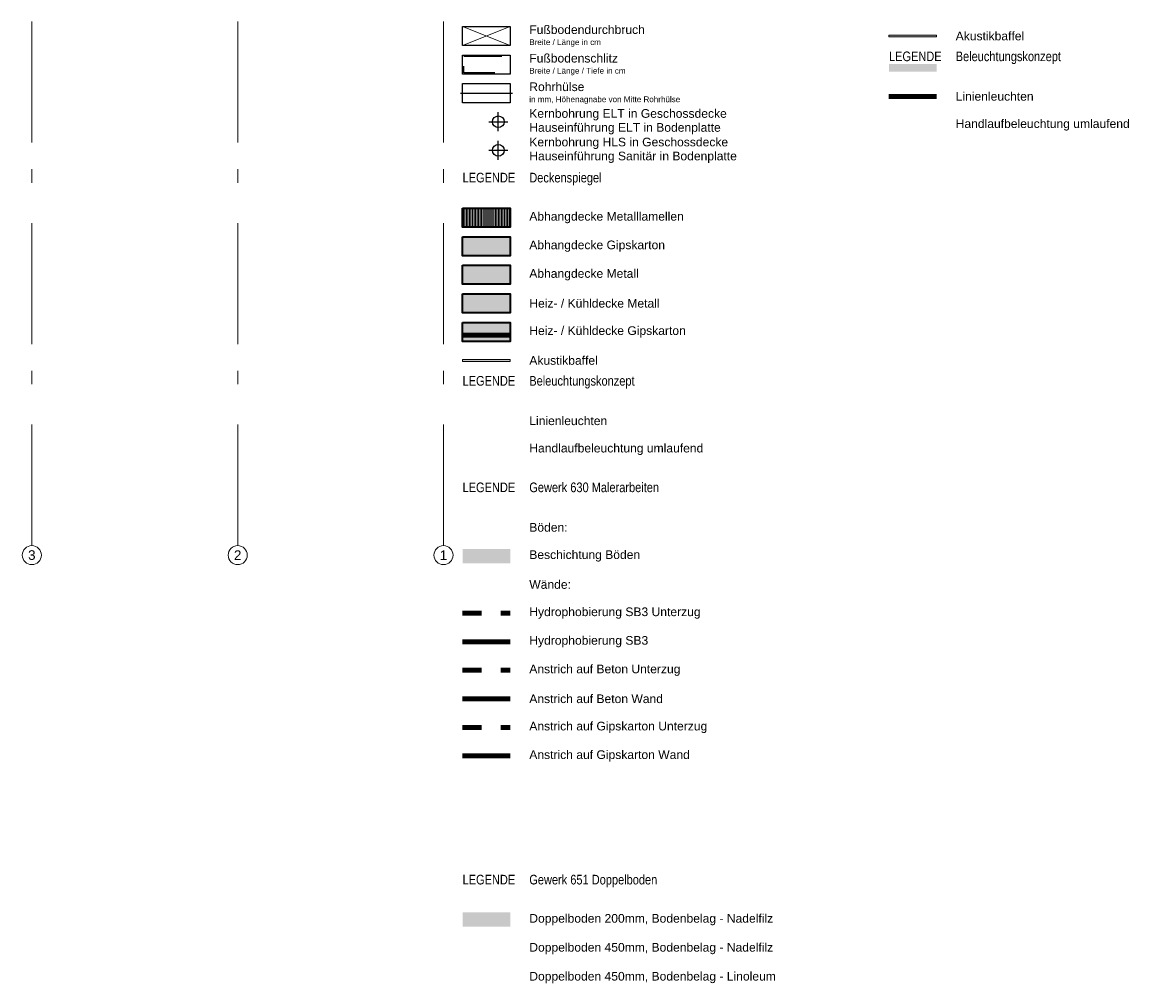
# Model space of a CAD drawing. Header units: metres. Extents: x -49 to 152, y -127 to 99.
# Tile 3 of 177: x -11 to 18, y -77 to -51. Entities that reach past the tile are written whole.
import ezdxf

# ---------------------------------------------------------------- set-up
doc = ezdxf.new("R2010")
doc.units = ezdxf.units.M
for name, pattern in [('Achsen 01', [5.291531, 3.175, -1.058062, 0.352704, -0.705764]), ('gestrichelt - 01', [2, 1, -1]), ('gestrichelt - 05', [1, 0.5, -0.5]), ('ISO-04 Lang gestrichelt punktiert', [7.747, 6.096, -0.762, 0.127, -0.762])]:
    doc.linetypes.add(name, pattern=pattern)
for name, color, linetype, lineweight, true_color in [('027_Tischlerarbeiten-360 Akustikdecke', 7, 'Continuous', 9, 0xa6a6a6), ('031_Metallbauarbeiten-350 Lamellendecke DS', 7, 'Continuous', 35, 0x666666), ('034_Maler_Lackierarbeiten-Wände Anstrich', 150, 'Continuous', 100, 0x007fff), ('AV1-Achsen', 1, 'Achsen 01', 18, 0xff0000), ('AV1-Handlaufleuchten', 7, 'Continuous', 100, 0xfcf305), ('AV1-Linienleuchten', 7, 'Continuous', 35, 0x777777)]:
    doc.layers.add(name, color=color, linetype=linetype, lineweight=lineweight, true_color=true_color)
for name, color, linetype, lineweight in [('034_Maler_Lackierarbeiten-Böden Beschichtung', 7, 'Continuous', 5), ('_GRU (2D)', 7, 'Continuous', 9), ('_Legende (2D)', 7, 'Continuous', 9), ('AV1-Brandschutzkonzept-Brandschutzkonzept', 7, 'Continuous', 5), ('Keine', 7, 'Continuous', 9)]:
    doc.layers.add(name, color=color, linetype=linetype, lineweight=lineweight)
doc.styles.add('Arial', font='arial.ttf')
doc.styles.add('Arial Narrow', font='ARIALN.TTF')

# ---------------------------------------------------------------- blocks, each defined once
blk = doc.blocks.new('Group-947')
at = {"layer": 'Keine', "color": 212, "lineweight": 9, "flags": 128}
for points in [[(1.75, -52.083), (0.5, -51.583), (1.75, -51.583)], [(0.5, -52.083), (1.75, -51.583), (0.5, -51.583)]]:
    blk.add_lwpolyline(points, close=True, dxfattribs=at)
blk = doc.blocks.new('Legende (2D)')
at = {"layer": '027_Tischlerarbeiten-360 Akustikdecke', "linetype": 'Continuous', "lineweight": 0}
for points in [[(11.6867, -51.8084), (12.9367, -51.8084), (12.9367, -51.8584), (11.6867, -51.8584)], [(0.5004, -60.3251), (1.7504, -60.3251), (1.7504, -60.3751), (0.5004, -60.3751)]]:
    blk.add_hatch(color=254, dxfattribs=at).paths.add_polyline_path(points)
at = {"layer": '031_Metallbauarbeiten-350 Lamellendecke DS', "linetype": 'Continuous', "lineweight": 0, "transparency": 33554508}
for color, points in [(254, [(0.5004, -56.3501), (1.7504, -56.3501), (1.7504, -56.8501), (0.5004, -56.8501)]), (106, [(0.5004, -57.1001), (1.7504, -57.1001), (1.7504, -57.6001), (0.5004, -57.6001)]), (254, [(0.5004, -57.8501), (1.7504, -57.8501), (1.7504, -58.3501), (0.5004, -58.3501)])]:
    blk.add_hatch(color=color, dxfattribs=at).paths.add_polyline_path(points)
at = {"layer": '031_Metallbauarbeiten-350 Lamellendecke DS', "linetype": 'Continuous', "lineweight": 9, "transparency": 33554508}
h = blk.add_hatch(dxfattribs=at)
h.set_pattern_fill('Lamellendecke', color=252, style=0, pattern_type=2)
h.set_pattern_definition([(90, (0, 0), (0.04, 0), [])])
h.paths.add_polyline_path([(0.5004, -56.3501), (1.7504, -56.3501), (1.7504, -56.8501), (0.5004, -56.8501)])
at = {"layer": '031_Metallbauarbeiten-350 Lamellendecke DS', "linetype": 'Continuous', "lineweight": 0, "transparency": 33554470}
blk.add_hatch(color=165, dxfattribs=at).paths.add_polyline_path([(0.5004, -58.6001), (1.7504, -58.6001), (1.7504, -59.1001), (0.5004, -59.1001)])
at = {"layer": '031_Metallbauarbeiten-350 Lamellendecke DS', "linetype": 'Continuous', "lineweight": 0, "transparency": 33554483}
blk.add_hatch(color=55, dxfattribs=at).paths.add_polyline_path([(0.5004, -59.3501), (1.7504, -59.3501), (1.7504, -59.8501), (0.5004, -59.8501)])
at = {"layer": '027_Tischlerarbeiten-360 Akustikdecke', "flags": 128}
for points in [[(11.6867, -51.8084), (12.9367, -51.8084), (12.9367, -51.8584), (11.6867, -51.8584)], [(0.5004, -60.3251), (1.7504, -60.3251), (1.7504, -60.3751), (0.5004, -60.3751)]]:
    blk.add_lwpolyline(points, close=True, dxfattribs=at)
at = {"layer": '031_Metallbauarbeiten-350 Lamellendecke DS', "color": 251, "linetype": 'Continuous', "lineweight": 35, "transparency": 33554687, "flags": 128}
for points in [[(0.5004, -56.3501), (1.7504, -56.3501), (1.7504, -56.8501), (0.5004, -56.8501)], [(0.5004, -57.8501), (1.7504, -57.8501), (1.7504, -58.3501), (0.5004, -58.3501)], [(0.5004, -58.6001), (1.7504, -58.6001), (1.7504, -59.1001), (0.5004, -59.1001)], [(0.5004, -59.3501), (1.7504, -59.3501), (1.7504, -59.8501), (0.5004, -59.8501)]]:
    blk.add_lwpolyline(points, close=True, dxfattribs=at)
at = {"layer": '031_Metallbauarbeiten-350 Lamellendecke DS', "color": 106, "linetype": 'Continuous', "lineweight": 35, "transparency": 33554687, "flags": 128}
blk.add_lwpolyline([(0.5004, -57.1001), (1.7504, -57.1001), (1.7504, -57.6001), (0.5004, -57.6001)], close=True, dxfattribs=at)
at = {"layer": '034_Maler_Lackierarbeiten-Böden Beschichtung', "color": 30}
blk.add_solid([(0.5004, -65.6734), (1.7504, -65.6734), (0.5004, -65.2984), (1.7504, -65.2984)], dxfattribs=at)
at = {"layer": '034_Maler_Lackierarbeiten-Böden Beschichtung', "color": 200, "transparency": 33554559}
blk.add_solid([(0.5004, -75.2103), (1.7504, -75.2103), (0.5004, -74.8353), (1.7504, -74.8353)], dxfattribs=at)
at = {"layer": '034_Maler_Lackierarbeiten-Wände Anstrich', "color": 4, "linetype": 'gestrichelt - 05', "lineweight": 100, "transparency": 33554687}
blk.add_line((0.5004, -66.981), (1.7504, -66.981), dxfattribs=at)
at = {"layer": '034_Maler_Lackierarbeiten-Wände Anstrich', "color": 4, "linetype": 'Continuous', "lineweight": 100, "transparency": 33554687}
blk.add_line((0.5004, -67.731), (1.7504, -67.731), dxfattribs=at)
at = {"layer": '034_Maler_Lackierarbeiten-Wände Anstrich', "color": 106, "linetype": 'gestrichelt - 05', "lineweight": 100, "transparency": 33554687}
blk.add_line((0.5004, -68.481), (1.7504, -68.481), dxfattribs=at)
at = {"layer": '034_Maler_Lackierarbeiten-Wände Anstrich', "color": 106, "linetype": 'Continuous', "lineweight": 100, "transparency": 33554687}
blk.add_line((0.5004, -69.231), (1.7504, -69.231), dxfattribs=at)
at = {"layer": '034_Maler_Lackierarbeiten-Wände Anstrich', "color": 150, "linetype": 'gestrichelt - 05', "lineweight": 100, "transparency": 33554687}
blk.add_line((0.5004, -69.981), (1.7504, -69.981), dxfattribs=at)
at = {"layer": '034_Maler_Lackierarbeiten-Wände Anstrich'}
blk.add_line((0.5004, -70.731), (1.7504, -70.731), dxfattribs=at)
at = {"layer": 'AV1-Handlaufleuchten', "lineweight": 140}
for p, q in [((11.6867, -53.4176), (12.9367, -53.4176)), ((0.4996, -59.6843), (1.7496, -59.6843))]:
    blk.add_line(p, q, dxfattribs=at)
at = {"layer": 'AV1-Linienleuchten', "color": 2, "linetype": 'Continuous'}
for points in [[(11.6867, -52.7676), (12.9367, -52.7676), (11.6867, -52.5676), (12.9367, -52.5676)], [(0.4996, -59.0343), (1.7496, -59.0343), (0.4996, -58.8343), (1.7496, -58.8343)]]:
    blk.add_solid(points, dxfattribs=at)
at = {"layer": '034_Maler_Lackierarbeiten-Böden Beschichtung', "color": 7, "transparency": 33554687, "attachment_point": 4, "line_spacing_factor": 0.969122, "style": 'Arial'}
for s, insert, char_height in [('Böden:', (2.2504, -64.731), 0.22696), ('Beschichtung Böden', (2.2504, -65.481), 0.226963), ('Doppelboden 200mm, Bodenbelag - Nadelfilz', (2.2504, -75.0277), 0.226963), ('Doppelboden 450mm, Bodenbelag - Nadelfilz', (2.2504, -75.7876), 0.226963), ('Doppelboden 450mm, Bodenbelag - Linoleum ', (2.2504, -76.5474), 0.226963)]:
    blk.add_mtext(s, dxfattribs=dict(at, insert=insert, char_height=char_height))
at = {"layer": '034_Maler_Lackierarbeiten-Wände Anstrich', "color": 7, "transparency": 33554687, "char_height": 0.226963, "attachment_point": 4, "line_spacing_factor": 0.969122, "style": 'Arial'}
for s, insert in [('Hydrophobierung SB3 Unterzug', (2.2504, -66.981)), ('Hydrophobierung SB3', (2.2504, -67.731)), ('Anstrich auf Beton Unterzug', (2.2504, -68.481)), ('Anstrich auf Beton Wand', (2.2504, -69.231)), ('Anstrich auf Gipskarton Unterzug', (2.2504, -69.981)), ('Anstrich auf Gipskarton Wand', (2.2504, -70.731))]:
    blk.add_mtext(s, dxfattribs=dict(at, insert=insert))
at = {"layer": 'AV1-Brandschutzkonzept-Brandschutzkonzept', "color": 7, "transparency": 33554687, "insert": (2.2504, -66.231), "char_height": 0.22696, "attachment_point": 4, "line_spacing_factor": 0.969122, "style": 'Arial'}
blk.add_mtext('Wände:', dxfattribs=at)
at = {"layer": 'Keine', "color": 7, "transparency": 33554687}
for s, insert, char_height, attachment_point, line_spacing_factor, style in [('Fußbodendurchbruch\\P{\\H0.6667x;Breite / Länge in cm}', (2.2504, -51.8334), 0.226963, 4, 0.969122, 'Arial'), ('Akustikbaffel', (13.4367, -51.8334), 0.226963, 4, 0.969122, 'Arial'), ('Fußbodenschlitz\\P{\\H0.6667x;Breite / Länge / Tiefe in cm}', (2.2504, -52.5834), 0.226963, 4, 0.969122, 'Arial'), ('LEGENDE', (11.6867, -52.2406), 0.25218, 1, 0.966594, 'Arial Narrow'), ('Rohrhülse\\P{\\H0.6667x;in mm, Höhenagnabe von Mitte Rohrhülse}', (2.2504, -53.3334), 0.226963, 4, 0.969122, 'Arial'), ('Linienleuchten', (13.4367, -53.4176), 0.226963, 4, 0.969122, 'Arial'), ('Kernbohrung ELT in Geschossdecke\\PHauseinführung ELT in Bodenplatte', (2.2504, -54.0834), 0.226963, 4, 0.969122, 'Arial'), ('Handlaufbeleuchtung umlaufend', (13.4367, -54.1676), 0.226963, 4, 0.969122, 'Arial'), ('Kernbohrung HLS in Geschossdecke\\PHauseinführung Sanitär in Bodenplatte', (2.2504, -54.8334), 0.226963, 4, 0.969122, 'Arial'), ('LEGENDE', (0.5004, -55.4232), 0.25218, 1, 0.966594, 'Arial Narrow'), ('Abhangdecke Metalllamellen', (2.2504, -56.6001), 0.226963, 4, 0.969122, 'Arial'), ('Abhangdecke Gipskarton', (2.2504, -57.3501), 0.226963, 4, 0.969122, 'Arial'), ('Abhangdecke Metall', (2.2504, -58.1001), 0.226963, 4, 0.969122, 'Arial'), ('Heiz- / Kühldecke Metall', (2.2504, -58.8501), 0.226963, 4, 0.969122, 'Arial'), ('Heiz- / Kühldecke Gipskarton', (2.2504, -59.6001), 0.226963, 4, 0.969122, 'Arial'), ('Akustikbaffel', (2.2504, -60.3501), 0.226963, 4, 0.969122, 'Arial'), ('LEGENDE', (0.5004, -60.7574), 0.25218, 1, 0.966594, 'Arial Narrow'), ('Linienleuchten', (2.2504, -61.9343), 0.226963, 4, 0.969122, 'Arial'), ('Handlaufbeleuchtung umlaufend', (2.2504, -62.6843), 0.226963, 4, 0.969122, 'Arial'), ('LEGENDE', (0.5004, -63.5541), 0.25218, 1, 0.966594, 'Arial Narrow'), ('LEGENDE', (0.5004, -73.8508), 0.25218, 1, 0.966594, 'Arial Narrow')]:
    blk.add_mtext(s, dxfattribs=dict(at, insert=insert, char_height=char_height, attachment_point=attachment_point, line_spacing_factor=line_spacing_factor, style=style))
at = {"layer": 'Keine', "color": 253, "transparency": 33554687, "char_height": 0.252181, "attachment_point": 1, "line_spacing_factor": 0.966594, "style": 'Arial Narrow'}
for s, insert in [('Beleuchtungskonzept', (13.4367, -52.2406)), ('Deckenspiegel', (2.2504, -55.4232)), ('Beleuchtungskonzept', (2.2504, -60.7574)), ('Gewerk 630 Malerarbeiten', (2.2504, -63.5541)), ('Gewerk 651 Doppelboden', (2.2504, -73.8508))]:
    blk.add_mtext(s, dxfattribs=dict(at, insert=insert))
at = {"color": 255, "linetype": 'Continuous', "lineweight": 25, "transparency": 33554687}
for points in [[(0.5004, -51.5834), (1.7504, -51.5834), (1.7504, -52.0834), (0.5004, -52.0834)], [(0.5004, -52.3334), (1.7504, -52.3334), (1.7504, -52.8334), (0.5004, -52.8334)], [(0.5004, -53.0834), (1.7504, -53.0834), (1.7504, -53.5834), (0.5004, -53.5834)], [(1.4379, -53.9311), (1.5456, -53.9757), (1.5902, -54.0834), (1.5456, -54.1912), (1.4379, -54.2358), (1.3301, -54.1912), (1.2855, -54.0834), (1.3301, -53.9757)], [(1.4379, -54.6811), (1.5456, -54.7257), (1.5902, -54.8334), (1.5456, -54.9412), (1.4379, -54.9858), (1.3301, -54.9412), (1.2855, -54.8334), (1.3301, -54.7257)]]:
    blk.add_wipeout(points, dxfattribs=at).dxf.layer = 'Keine'
at = {"layer": 'Keine', "color": 212, "linetype": 'ISO-04 Lang gestrichelt punktiert', "lineweight": 25, "transparency": 33554687}
blk.add_line((0.4446, -53.3334), (1.8061, -53.3334), dxfattribs=at)
at = {"layer": 'Keine', "color": 212, "linetype": 'Continuous', "lineweight": 25, "transparency": 33554687}
for p, q in [((1.4379, -54.3334), (1.4379, -53.8334)), ((1.1879, -54.0834), (1.6879, -54.0834))]:
    blk.add_line(p, q, dxfattribs=at)
at = {"layer": 'Keine', "color": 165, "linetype": 'Continuous', "lineweight": 25, "transparency": 33554687}
for p, q in [((1.4379, -55.0834), (1.4379, -54.5834)), ((1.1879, -54.8334), (1.6879, -54.8334))]:
    blk.add_line(p, q, dxfattribs=at)
at = {"layer": 'Keine', "color": 212, "linetype": 'Continuous', "lineweight": 25, "transparency": 33554687, "flags": 128}
for points in [[(0.5004, -51.5834), (1.7504, -51.5834), (1.7504, -52.0834), (0.5004, -52.0834)], [(0.5004, -52.3334), (1.7504, -52.3334), (1.7504, -52.8334), (0.5004, -52.8334)], [(0.5004, -53.0834), (1.7504, -53.0834), (1.7504, -53.5834), (0.5004, -53.5834)]]:
    blk.add_lwpolyline(points, close=True, dxfattribs=at)
at = {"layer": 'Keine', "color": 212, "linetype": 'Continuous', "lineweight": 25, "transparency": 33554687}
blk.add_circle((1.4379, -54.0834), 0.1524, dxfattribs=at)
at = {"layer": 'Keine', "color": 165, "linetype": 'Continuous', "lineweight": 25, "transparency": 33554687}
blk.add_circle((1.4379, -54.8334), 0.1524, dxfattribs=at)
at = {"layer": 'Keine', "color": 7}
blk.add_blockref('Group-947', (0, 0), dxfattribs=at)
at = {"color": 255, "linetype": 'gestrichelt - 01', "lineweight": 25, "transparency": 33554687}
blk.add_wipeout([(0.5304, -52.3634), (1.7204, -52.3634), (1.7204, -52.8034), (0.5304, -52.8034)], dxfattribs=at).dxf.layer = 'Keine'
at = {"layer": 'Keine', "color": 212, "linetype": 'gestrichelt - 01', "lineweight": 25, "transparency": 33554687, "flags": 128}
blk.add_lwpolyline([(0.5304, -52.3634), (1.7204, -52.3634), (1.7204, -52.8034), (0.5304, -52.8034)], close=True, dxfattribs=at)
blk = doc.blocks.new('Group-863')
at = {"layer": 'AV1-Achsen'}
blk.add_line((0, -65.209), (0, -33.809), dxfattribs=at)
at = {"layer": 'AV1-Achsen', "linetype": 'Continuous'}
for centre in [(0, -33.559), (0, -65.459)]:
    blk.add_circle(centre, 0.25, dxfattribs=at)
at = {"layer": 'AV1-Achsen', "char_height": 0.252, "attachment_point": 5, "line_spacing_factor": 0.969122, "style": 'Arial'}
for insert in [(0, -33.559), (0, -65.459)]:
    blk.add_mtext('1', dxfattribs=dict(at, insert=insert))
blk = doc.blocks.new('Group-864')
at = {"layer": 'AV1-Achsen'}
blk.add_line((-5.4, -65.209), (-5.4, -33.809), dxfattribs=at)
at = {"layer": 'AV1-Achsen', "linetype": 'Continuous'}
for centre in [(-5.4, -33.559), (-5.4, -65.459)]:
    blk.add_circle(centre, 0.25, dxfattribs=at)
at = {"layer": 'AV1-Achsen', "char_height": 0.252, "attachment_point": 5, "line_spacing_factor": 0.969122, "style": 'Arial'}
for insert in [(-5.4, -33.559), (-5.4, -65.459)]:
    blk.add_mtext('2', dxfattribs=dict(at, insert=insert))
blk = doc.blocks.new('Group-865')
at = {"layer": 'AV1-Achsen'}
blk.add_line((-10.8, -65.209), (-10.8, -33.809), dxfattribs=at)
at = {"layer": 'AV1-Achsen', "linetype": 'Continuous'}
for centre in [(-10.8, -33.559), (-10.8, -65.459)]:
    blk.add_circle(centre, 0.25, dxfattribs=at)
at = {"layer": 'AV1-Achsen', "char_height": 0.252, "attachment_point": 5, "line_spacing_factor": 0.969122, "style": 'Arial'}
for insert in [(-10.8, -33.559), (-10.8, -65.459)]:
    blk.add_mtext('3', dxfattribs=dict(at, insert=insert))
blk = doc.blocks.new('GRU (2D)')
at = {"layer": 'AV1-Achsen', "color": 7}
for name in ['Group-865', 'Group-864', 'Group-863']:
    blk.add_blockref(name, (0, 0), dxfattribs=at)

msp = doc.modelspace()

# ---------------------------------------------------------------- block references
at = {"layer": '_Legende (2D)'}
msp.add_blockref('Legende (2D)', (0, 0), dxfattribs=at)

# ---------------------------------------------------------------- next in the draw order: block references
at = {"layer": '_GRU (2D)'}
msp.add_blockref('GRU (2D)', (0, 0), dxfattribs=at)

doc.saveas('drawing.dxf')
